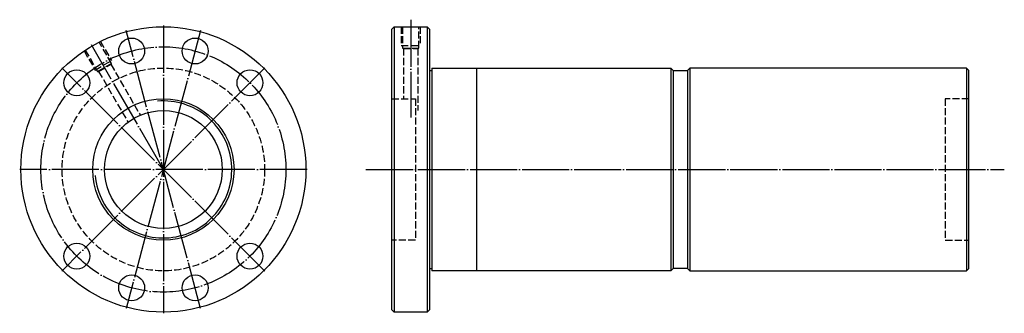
# Model space of a CAD drawing. Header units: millimetres. Extents: x -56 to 362, y 139 to 264.
import ezdxf

# ---------------------------------------------------------------- set-up
doc = ezdxf.new("R2010")
doc.units = ezdxf.units.MM
for name, pattern in [('CENTER', [22, 20, -1, 0, -1]), ('DASHED', [4, 3, -1]), ('THIN', [200000, 200000, 0])]:
    doc.linetypes.add(name, pattern=pattern)
doc.layers.add('NT', color=7, linetype='Continuous')

msp = doc.modelspace()

# ---------------------------------------------------------------- linework, layer by layer
at = {"layer": 'NT', "color": 3, "linetype": 'CENTER'}
for p, q in [((110, 263.5), (110, 222)), ((5, 261), (5, 139)), ((20.79, 258.92), (-10.79, 141.08)), ((20.79, 141.08), (-10.79, 258.92)), ((5, 200), (-25.5, 252.83)), ((48.13, 243.13), (-38.13, 156.87)), ((48.13, 156.87), (-38.13, 243.13)), ((66, 200), (-56, 200)), ((91, 200), (362.04, 200))]:
    msp.add_line(p, q, dxfattribs=at)
at = {"layer": 'NT', "color": 16, "linetype": 'Continuous'}
for p, q in [((102, 259.5), (103, 260.5)), ((102, 140.5), (102, 259.5)), ((103, 260.5), (117, 260.5)), ((103, 260.5), (103, 139.5)), ((117, 260.5), (118, 259.5)), ((117, 260.5), (117, 139.5)), ((118, 259.5), (118, 140.5)), ((119, 243), (119, 157)), ((119, 243), (220.5, 243)), ((138, 243), (138, 157)), ((220.5, 243), (221.5, 242)), ((220.5, 243), (220.5, 157)), ((228.5, 243), (227.5, 242)), ((346, 243), (228.5, 243)), ((228.5, 243), (228.5, 157)), ((346, 243), (346, 157)), ((346, 243), (347, 242)), ((118, 242), (119, 242)), ((221.5, 242), (221.5, 158)), ((221.5, 242), (227.5, 242)), ((227.5, 242), (227.5, 158)), ((347, 158), (347, 242)), ((118, 158), (119, 158)), ((220.5, 157), (119, 157)), ((221.5, 158), (220.5, 157)), ((227.5, 158), (221.5, 158)), ((227.5, 158), (228.5, 157)), ((228.5, 157), (346, 157)), ((346, 157), (347, 158)), ((103, 139.5), (102, 140.5)), ((117, 139.5), (103, 139.5)), ((118, 140.5), (117, 139.5))]:
    msp.add_line(p, q, dxfattribs=at)
at = {"layer": 'NT', "color": 1, "linetype": 'DASHED'}
for p, q in [((106, 260.5), (106, 252.5)), ((114, 260.5), (114, 252.5)), ((-21.72, 254.28), (-17.04, 246.17)), ((106, 252.5), (114, 252.5)), ((106.6, 251.5), (113.4, 251.5)), ((107, 251.27), (107, 230)), ((113, 251.27), (113, 225)), ((-28.65, 250.28), (-23.96, 242.17)), ((-23.96, 242.17), (-17.04, 246.17)), ((-22.94, 241.6), (-17.06, 245)), ((-17.29, 244.6), (-4.9, 223.15)), ((-22.48, 241.6), (-10.01, 219.99)), ((102, 230), (112, 230)), ((112, 230), (112, 170)), ((347, 230), (337, 230)), ((337, 230), (337, 170)), ((112, 170), (102, 170)), ((337, 170), (347, 170))]:
    msp.add_line(p, q, dxfattribs=at)
for points in [[(106.6, 260.5), (106.6, 251.5), (107, 251.27), (113, 251.27), (113.4, 251.5), (113.4, 260.5)], [(-28.15, 250.61), (-22.94, 241.6), (-22.48, 241.6), (-17.29, 244.6), (-17.06, 245), (-22.26, 254.01)]]:
    msp.add_lwpolyline(points, dxfattribs=at)
at = {"layer": 'NT', "color": 16, "linetype": 'Continuous'}
for centre, radius in [((5, 200), 60.5), ((-8.46, 250.23), 5.5), ((18.46, 250.23), 5.5), ((-31.77, 236.77), 5.5), ((41.77, 236.77), 5.5), ((5, 200), 30), ((5, 200), 25), ((-31.77, 163.23), 5.5), ((41.77, 163.23), 5.5), ((-8.46, 149.77), 5.5), ((18.46, 149.77), 5.5)]:
    msp.add_circle(centre, radius, dxfattribs=at)
at = {"layer": 'NT', "color": 3, "linetype": 'CENTER'}
msp.add_circle((5, 200), 52, dxfattribs=at)
at = {"layer": 'NT', "color": 1, "linetype": 'DASHED'}
msp.add_circle((5, 200), 43, dxfattribs=at)
at = {"layer": 'NT', "color": 5, "linetype": 'THIN'}
msp.add_arc((5, 200), 29.05, 185, 95, dxfattribs=at)

doc.saveas('drawing.dxf')
